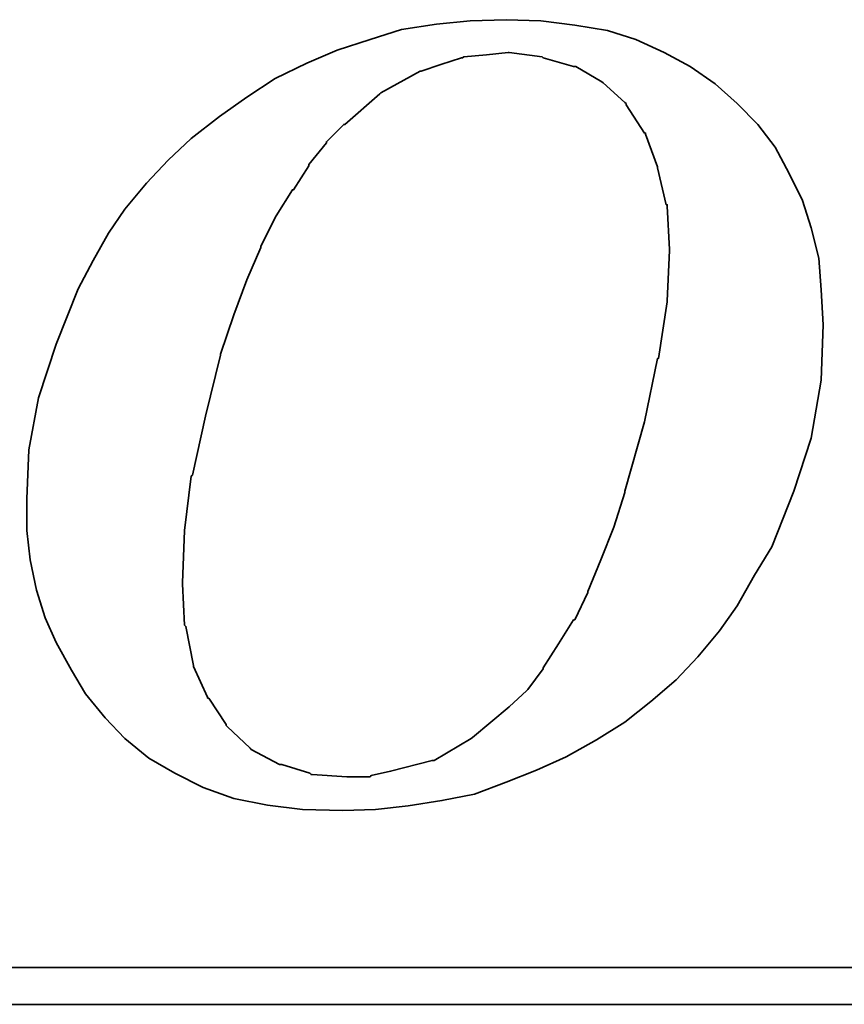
# Model space of a CAD drawing. Extents: x -283 to 368, y -132 to 87.
# Tile 42 of 48: x 345.3 to 346.79, y 30.24 to 32.02. Entities that reach past the tile are written whole.
import ezdxf

# ---------------------------------------------------------------- set-up
doc = ezdxf.new("R2010")
doc.units = 0
doc.header["$MEASUREMENT"] = 0
doc.layers.add('DIM', color=4, linetype='CONTINUOUS')
doc.layers.add('layer 1', color=7, linetype='CONTINUOUS')

# ---------------------------------------------------------------- blocks, each defined once
blk = doc.blocks.new('TBI MOTION logo(完整正式版)')
at = {"layer": 'layer 1', "color": 22, "lineweight": 35}
for points, knots in [([(35.79625, -6.98375), (35.79625, -6.98375), (36.23125, -7.43875), (36.23125, -7.43875), (36.23125, -7.43875), (36.23125, -7.43875), (36.75625, -7.87125), (36.75625, -7.87125), (36.75625, -7.87125), (36.75625, -7.87125), (37.33125, -8.20375), (37.33125, -8.20375), (37.33125, -8.20375), (37.33125, -8.20375), (37.95625, -8.51875), (37.95625, -8.51875), (37.95625, -8.51875), (37.95625, -8.51875), (38.62625, -8.75875), (38.62625, -8.75875), (38.62625, -8.75875), (38.62625, -8.75875), (39.37125, -8.90375), (39.37125, -8.90375), (39.37125, -8.90375), (39.37125, -8.90375), (40.14125, -8.99875), (40.14125, -8.99875), (40.14125, -8.99875), (40.14125, -8.99875), (41.02625, -9.02375), (41.02625, -9.02375), (41.02625, -9.02375), (41.02625, -9.02375), (41.74625, -8.99875), (41.74625, -8.99875), (41.74625, -8.99875), (41.74625, -8.99875), (42.46625, -8.92375), (42.46625, -8.92375), (42.46625, -8.92375), (42.46625, -8.92375), (43.21125, -8.80625), (43.21125, -8.80625), (43.21125, -8.80625), (43.21125, -8.80625), (43.93125, -8.66375), (43.93125, -8.66375), (43.93125, -8.66375), (43.93125, -8.66375), (44.62625, -8.39875), (44.62625, -8.39875), (44.62625, -8.39875), (44.62625, -8.39875), (45.29625, -8.13375), (45.29625, -8.13375), (45.29625, -8.13375), (45.29625, -8.13375), (45.94625, -7.84375), (45.94625, -7.84375), (45.94625, -7.84375), (45.94625, -7.84375), (46.61625, -7.46375), (46.61625, -7.46375), (46.61625, -7.46375), (46.61625, -7.46375), (47.24125, -7.07875), (47.24125, -7.07875), (47.24125, -7.07875), (47.24125, -7.07875), (47.81625, -6.62375), (47.81625, -6.62375), (47.81625, -6.62375), (47.81625, -6.62375), (48.36875, -6.14375), (48.36875, -6.14375), (48.36875, -6.14375), (48.36875, -6.14375), (48.84625, -5.64125), (48.84625, -5.64125), (48.84625, -5.64125), (48.84625, -5.64125), (49.32625, -5.06375), (49.32625, -5.06375), (49.32625, -5.06375), (49.32625, -5.06375), (49.71125, -4.51374), (49.71125, -4.51374), (49.71125, -4.51374), (49.71125, -4.51374), (50.09625, -3.83874), (50.09625, -3.83874), (50.09625, -3.83874), (50.09625, -3.83874), (50.48125, -3.21374), (50.48125, -3.21374), (50.48125, -3.21374), (50.48125, -3.21374), (50.96125, -1.99125), (50.96125, -1.99125), (50.96125, -1.99125), (50.96125, -1.99125), (51.34375, -0.81875), (51.34375, -0.81875), (51.34375, -0.81875), (51.34375, -0.81875), (51.56125, 0.45624), (51.56125, 0.45624), (51.56125, 0.45624), (51.56125, 0.45624), (51.60625, 1.67624), (51.60625, 1.67624), (51.60625, 1.67624), (51.60625, 1.67624), (51.56125, 2.44625), (51.56125, 2.44625), (51.56125, 2.44625), (51.56125, 2.44625), (51.51125, 3.14125), (51.51125, 3.14125), (51.51125, 3.14125), (51.51125, 3.14125), (51.34375, 3.81125), (51.34375, 3.81125), (51.34375, 3.81125), (51.34375, 3.81125), (51.15125, 4.41125), (51.15125, 4.41125), (51.15125, 4.41125), (51.15125, 4.41125), (50.86125, 5.01125), (50.86125, 5.01125), (50.86125, 5.01125), (50.86125, 5.01125), (50.55125, 5.58875), (50.55125, 5.58875), (50.55125, 5.58875), (50.55125, 5.58875), (50.16625, 6.09125), (50.16625, 6.09125), (50.16625, 6.09125), (50.16625, 6.09125), (49.71125, 6.54875), (49.71125, 6.54875), (49.71125, 6.54875), (49.71125, 6.54875), (49.23125, 6.98125), (49.23125, 6.98125), (49.23125, 6.98125), (49.23125, 6.98125), (48.67875, 7.36625), (48.67875, 7.36625), (48.67875, 7.36625), (48.67875, 7.36625), (48.10375, 7.67625), (48.10375, 7.67625), (48.10375, 7.67625), (48.10375, 7.67625), (47.48125, 7.96375), (47.48125, 7.96375), (47.48125, 7.96375), (47.48125, 7.96375), (46.85625, 8.15625), (46.85625, 8.15625), (46.85625, 8.15625), (46.85625, 8.15625), (46.13625, 8.27624), (46.13625, 8.27624), (46.13625, 8.27624), (46.13625, 8.27624), (45.39125, 8.37125), (45.39125, 8.37125), (45.39125, 8.37125), (45.39125, 8.37125), (44.62625, 8.39624), (44.62625, 8.39624), (44.62625, 8.39624), (44.62625, 8.39624), (43.83625, 8.37125), (43.83625, 8.37125), (43.83625, 8.37125), (43.83625, 8.37125), (43.09125, 8.30125), (43.09125, 8.30125), (43.09125, 8.30125), (43.09125, 8.30125), (42.32125, 8.18125), (42.32125, 8.18125), (42.32125, 8.18125), (42.32125, 8.18125), (41.62875, 7.96375), (41.62875, 7.96375), (41.62875, 7.96375), (41.62875, 7.96375), (40.90625, 7.72625), (40.90625, 7.72625), (40.90625, 7.72625), (40.90625, 7.72625), (40.23624, 7.43625), (40.23624, 7.43625), (40.23624, 7.43625), (40.23624, 7.43625), (39.54124, 7.10125), (39.54124, 7.10125), (39.54124, 7.10125), (39.54124, 7.10125), (38.91625, 6.69125), (38.91625, 6.69125), (38.91625, 6.69125), (38.91625, 6.69125), (38.31625, 6.26125), (38.31625, 6.26125), (38.31625, 6.26125), (38.31625, 6.26125), (37.69125, 5.78125), (37.69125, 5.78125), (37.69125, 5.78125), (37.69125, 5.78125), (37.18625, 5.30125), (37.18625, 5.30125), (37.18625, 5.30125), (37.18625, 5.30125), (36.70625, 4.79624), (36.70625, 4.79624), (36.70625, 4.79624), (36.70625, 4.79624), (36.23125, 4.22125), (36.23125, 4.22125), (36.23125, 4.22125), (36.23125, 4.22125), (35.87124, 3.69375), (35.87124, 3.69375), (35.87124, 3.69375), (35.87124, 3.69375), (35.53125, 3.09125), (35.53125, 3.09125), (35.53125, 3.09125), (35.53125, 3.09125), (35.19875, 2.47125), (35.19875, 2.47125), (35.19875, 2.47125), (35.19875, 2.47125), (34.71625, 1.24625), (34.71625, 1.24625), (34.71625, 1.24625), (34.71625, 1.24625), (34.33125, 0.06874), (34.33125, 0.06874), (34.33125, 0.06874), (34.33125, 0.06874), (34.11625, -1.07875), (34.11625, -1.07875), (34.11625, -1.07875), (34.11625, -1.07875), (34.07125, -2.15875), (34.07125, -2.15875), (34.07125, -2.15875), (34.07125, -2.15875), (34.07125, -2.85375), (34.07125, -2.85375), (34.07125, -2.85375), (34.07125, -2.85375), (34.14125, -3.50375), (34.14125, -3.50375), (34.14125, -3.50375), (34.14125, -3.50375), (34.28625, -4.17375), (34.28625, -4.17375), (34.28625, -4.17375), (34.28625, -4.17375), (34.47625, -4.77624), (34.47625, -4.77624), (34.47625, -4.77624), (34.47625, -4.77624), (34.71625, -5.32625), (34.71625, -5.32625), (34.71625, -5.32625), (34.71625, -5.32625), (35.05375, -5.92875), (35.05375, -5.92875), (35.05375, -5.92875), (35.05375, -5.92875), (35.36375, -6.45375), (35.36375, -6.45375), (35.36375, -6.45375), (35.36375, -6.45375), (35.79625, -6.98375), (35.79625, -6.98375)], [0, 0, 0, 0, 0.01388889, 0.01388889, 0.01388889, 0.01388889, 0.02777778, 0.02777778, 0.02777778, 0.02777778, 0.04166667, 0.04166667, 0.04166667, 0.04166667, 0.05555556, 0.05555556, 0.05555556, 0.05555556, 0.06944444, 0.06944444, 0.06944444, 0.06944444, 0.08333333, 0.08333333, 0.08333333, 0.08333333, 0.09722222, 0.09722222, 0.09722222, 0.09722222, 0.11111111, 0.11111111, 0.11111111, 0.11111111, 0.125, 0.125, 0.125, 0.125, 0.13888889, 0.13888889, 0.13888889, 0.13888889, 0.15277778, 0.15277778, 0.15277778, 0.15277778, 0.16666667, 0.16666667, 0.16666667, 0.16666667, 0.18055556, 0.18055556, 0.18055556, 0.18055556, 0.19444444, 0.19444444, 0.19444444, 0.19444444, 0.20833333, 0.20833333, 0.20833333, 0.20833333, 0.22222222, 0.22222222, 0.22222222, 0.22222222, 0.23611111, 0.23611111, 0.23611111, 0.23611111, 0.25, 0.25, 0.25, 0.25, 0.26388889, 0.26388889, 0.26388889, 0.26388889, 0.27777778, 0.27777778, 0.27777778, 0.27777778, 0.29166667, 0.29166667, 0.29166667, 0.29166667, 0.30555556, 0.30555556, 0.30555556, 0.30555556, 0.31944444, 0.31944444, 0.31944444, 0.31944444, 0.33333333, 0.33333333, 0.33333333, 0.33333333, 0.34722222, 0.34722222, 0.34722222, 0.34722222, 0.36111111, 0.36111111, 0.36111111, 0.36111111, 0.375, 0.375, 0.375, 0.375, 0.38888889, 0.38888889, 0.38888889, 0.38888889, 0.40277778, 0.40277778, 0.40277778, 0.40277778, 0.41666667, 0.41666667, 0.41666667, 0.41666667, 0.43055556, 0.43055556, 0.43055556, 0.43055556, 0.44444444, 0.44444444, 0.44444444, 0.44444444, 0.45833333, 0.45833333, 0.45833333, 0.45833333, 0.47222222, 0.47222222, 0.47222222, 0.47222222, 0.48611111, 0.48611111, 0.48611111, 0.48611111, 0.5, 0.5, 0.5, 0.5, 0.51388889, 0.51388889, 0.51388889, 0.51388889, 0.52777778, 0.52777778, 0.52777778, 0.52777778, 0.54166667, 0.54166667, 0.54166667, 0.54166667, 0.55555556, 0.55555556, 0.55555556, 0.55555556, 0.56944444, 0.56944444, 0.56944444, 0.56944444, 0.58333333, 0.58333333, 0.58333333, 0.58333333, 0.59722222, 0.59722222, 0.59722222, 0.59722222, 0.61111111, 0.61111111, 0.61111111, 0.61111111, 0.625, 0.625, 0.625, 0.625, 0.63888889, 0.63888889, 0.63888889, 0.63888889, 0.65277778, 0.65277778, 0.65277778, 0.65277778, 0.66666667, 0.66666667, 0.66666667, 0.66666667, 0.68055556, 0.68055556, 0.68055556, 0.68055556, 0.69444444, 0.69444444, 0.69444444, 0.69444444, 0.70833333, 0.70833333, 0.70833333, 0.70833333, 0.72222222, 0.72222222, 0.72222222, 0.72222222, 0.73611111, 0.73611111, 0.73611111, 0.73611111, 0.75, 0.75, 0.75, 0.75, 0.76388889, 0.76388889, 0.76388889, 0.76388889, 0.77777778, 0.77777778, 0.77777778, 0.77777778, 0.79166667, 0.79166667, 0.79166667, 0.79166667, 0.80555556, 0.80555556, 0.80555556, 0.80555556, 0.81944444, 0.81944444, 0.81944444, 0.81944444, 0.83333333, 0.83333333, 0.83333333, 0.83333333, 0.84722222, 0.84722222, 0.84722222, 0.84722222, 0.86111111, 0.86111111, 0.86111111, 0.86111111, 0.875, 0.875, 0.875, 0.875, 0.88888889, 0.88888889, 0.88888889, 0.88888889, 0.90277778, 0.90277778, 0.90277778, 0.90277778, 0.91666667, 0.91666667, 0.91666667, 0.91666667, 0.93055556, 0.93055556, 0.93055556, 0.93055556, 0.94444444, 0.94444444, 0.94444444, 0.94444444, 0.95833333, 0.95833333, 0.95833333, 0.95833333, 0.97222222, 0.97222222, 0.97222222, 0.97222222, 0.98611111, 0.98611111, 0.98611111, 0.98611111, 1, 1, 1, 1]), ([(38.33875, 1.03124), (38.33875, 1.03124), (38.62625, 1.89625), (38.62625, 1.89625), (38.62625, 1.89625), (38.62625, 1.89625), (38.91625, 2.66375), (38.91625, 2.66375), (38.91625, 2.66375), (38.91625, 2.66375), (39.22625, 3.38125), (39.22625, 3.38125), (39.22625, 3.38125), (39.22625, 3.38125), (39.22625, 3.40624), (39.22625, 3.40624), (39.22625, 3.40624), (39.22625, 3.40624), (39.56124, 4.07624), (39.56124, 4.07624), (39.56124, 4.07624), (39.56124, 4.07624), (39.92125, 4.65125), (39.92125, 4.65125), (39.92125, 4.65125), (39.92125, 4.65125), (39.94625, 4.65125), (39.94625, 4.65125), (39.94625, 4.65125), (39.94625, 4.65125), (40.28125, 5.17875), (40.28125, 5.17875), (40.28125, 5.17875), (40.28125, 5.17875), (40.28125, 5.20375), (40.28125, 5.20375), (40.28125, 5.20375), (40.28125, 5.20375), (40.66875, 5.68625), (40.66875, 5.68625), (40.66875, 5.68625), (40.66875, 5.68625), (40.66875, 5.70625), (40.66875, 5.70625), (40.66875, 5.70625), (40.66875, 5.70625), (41.05124, 6.09125), (41.05124, 6.09125), (41.05124, 6.09125), (41.05124, 6.09125), (41.07625, 6.09125), (41.07625, 6.09125), (41.07625, 6.09125), (41.07625, 6.09125), (41.84125, 6.76625), (41.84125, 6.76625), (41.84125, 6.76625), (41.84125, 6.76625), (41.86625, 6.78625), (41.86625, 6.78625), (41.86625, 6.78625), (41.86625, 6.78625), (42.73125, 7.26624), (42.73125, 7.26624), (42.73125, 7.26624), (42.73125, 7.26624), (42.75625, 7.26624), (42.75625, 7.26624), (42.75625, 7.26624), (42.75625, 7.26624), (43.18625, 7.41125), (43.18625, 7.41125), (43.18625, 7.41125), (43.18625, 7.41125), (43.64125, 7.55625), (43.64125, 7.55625), (43.64125, 7.55625), (43.64125, 7.55625), (43.66625, 7.55625), (43.66625, 7.55625), (43.66625, 7.55625), (43.66625, 7.55625), (43.69125, 7.58124), (43.69125, 7.58124), (43.69125, 7.58124), (43.69125, 7.58124), (44.19125, 7.62625), (44.19125, 7.62625), (44.19125, 7.62625), (44.19125, 7.62625), (44.67125, 7.67625), (44.67125, 7.67625), (44.67125, 7.67625), (44.67125, 7.67625), (44.69625, 7.67625), (44.69625, 7.67625), (44.69625, 7.67625), (44.69625, 7.67625), (45.41875, 7.58124), (45.41875, 7.58124), (45.41875, 7.58124), (45.41875, 7.58124), (45.44125, 7.55625), (45.44125, 7.55625), (45.44125, 7.55625), (45.44125, 7.55625), (46.11125, 7.36625), (46.11125, 7.36625), (46.11125, 7.36625), (46.11125, 7.36625), (46.13625, 7.36625), (46.13625, 7.36625), (46.13625, 7.36625), (46.13625, 7.36625), (46.15875, 7.36625), (46.15875, 7.36625), (46.15875, 7.36625), (46.15875, 7.36625), (46.73625, 7.02624), (46.73625, 7.02624), (46.73625, 7.02624), (46.73625, 7.02624), (46.76125, 7.00624), (46.76125, 7.00624), (46.76125, 7.00624), (46.76125, 7.00624), (47.24125, 6.57124), (47.24125, 6.57124), (47.24125, 6.57124), (47.24125, 6.57124), (47.26625, 6.54875), (47.26625, 6.54875), (47.26625, 6.54875), (47.26625, 6.54875), (47.26625, 6.52375), (47.26625, 6.52375), (47.26625, 6.52375), (47.26625, 6.52375), (47.67375, 5.89875), (47.67375, 5.89875), (47.67375, 5.89875), (47.67375, 5.89875), (47.69625, 5.89875), (47.69625, 5.89875), (47.69625, 5.89875), (47.69625, 5.89875), (47.69625, 5.87625), (47.69625, 5.87625), (47.69625, 5.87625), (47.69625, 5.87625), (47.96125, 5.15625), (47.96125, 5.15625), (47.96125, 5.15625), (47.96125, 5.15625), (47.96125, 5.13125), (47.96125, 5.13125), (47.96125, 5.13125), (47.96125, 5.13125), (48.15125, 4.31875), (48.15125, 4.31875), (48.15125, 4.31875), (48.15125, 4.31875), (48.17625, 4.31875), (48.17625, 4.31875), (48.17625, 4.31875), (48.17625, 4.31875), (48.17625, 4.29125), (48.17625, 4.29125), (48.17625, 4.29125), (48.17625, 4.29125), (48.22625, 3.33125), (48.22625, 3.33125), (48.22625, 3.33125), (48.22625, 3.33125), (48.22625, 3.30875), (48.22625, 3.30875), (48.22625, 3.30875), (48.22625, 3.30875), (48.17625, 2.20624), (48.17625, 2.20624), (48.17625, 2.20624), (48.17625, 2.20624), (48.17625, 2.18124), (48.17625, 2.18124), (48.17625, 2.18124), (48.17625, 2.18124), (47.98375, 0.93624), (47.98375, 0.93624), (47.98375, 0.93624), (47.98375, 0.93624), (47.96125, 0.93624), (47.96125, 0.93624), (47.96125, 0.93624), (47.96125, 0.93624), (47.67375, -0.45874), (47.67375, -0.45874), (47.67375, -0.45874), (47.67375, -0.45874), (47.24125, -1.99125), (47.24125, -1.99125), (47.24125, -1.99125), (47.24125, -1.99125), (47.24125, -2.01874), (47.24125, -2.01874), (47.24125, -2.01874), (47.24125, -2.01874), (47.00125, -2.78375), (47.00125, -2.78375), (47.00125, -2.78375), (47.00125, -2.78375), (46.71125, -3.50375), (46.71125, -3.50375), (46.71125, -3.50375), (46.71125, -3.50375), (46.42625, -4.19875), (46.42625, -4.19875), (46.42625, -4.19875), (46.42625, -4.19875), (46.42625, -4.22375), (46.42625, -4.22375), (46.42625, -4.22375), (46.42625, -4.22375), (46.13625, -4.82374), (46.13625, -4.82374), (46.13625, -4.82374), (46.13625, -4.82374), (46.11125, -4.82374), (46.11125, -4.82374), (46.11125, -4.82374), (46.11125, -4.82374), (45.77625, -5.35125), (45.77625, -5.35125), (45.77625, -5.35125), (45.77625, -5.35125), (45.44125, -5.87875), (45.44125, -5.87875), (45.44125, -5.87875), (45.44125, -5.87875), (45.44125, -5.90375), (45.44125, -5.90375), (45.44125, -5.90375), (45.44125, -5.90375), (45.10625, -6.35875), (45.10625, -6.35875), (45.10625, -6.35875), (45.10625, -6.35875), (45.08125, -6.38375), (45.08125, -6.38375), (45.08125, -6.38375), (45.08125, -6.38375), (44.69625, -6.74375), (44.69625, -6.74375), (44.69625, -6.74375), (44.69625, -6.74375), (43.88375, -7.41625), (43.88375, -7.41625), (43.88375, -7.41625), (43.88375, -7.41625), (43.85625, -7.43875), (43.85625, -7.43875), (43.85625, -7.43875), (43.85625, -7.43875), (43.04125, -7.91875), (43.04125, -7.91875), (43.04125, -7.91875), (43.04125, -7.91875), (43.01625, -7.91875), (43.01625, -7.91875), (43.01625, -7.91875), (43.01625, -7.91875), (42.99625, -7.91875), (42.99625, -7.91875), (42.99625, -7.91875), (42.99625, -7.91875), (42.08125, -8.15875), (42.08125, -8.15875), (42.08125, -8.15875), (42.08125, -8.15875), (41.65125, -8.25625), (41.65125, -8.25625), (41.65125, -8.25625), (41.65125, -8.25625), (41.62875, -8.27875), (41.62875, -8.27875), (41.62875, -8.27875), (41.62875, -8.27875), (41.60125, -8.27875), (41.60125, -8.27875), (41.60125, -8.27875), (41.60125, -8.27875), (41.12125, -8.27875), (41.12125, -8.27875), (41.12125, -8.27875), (41.12125, -8.27875), (40.35624, -8.23125), (40.35624, -8.23125), (40.35624, -8.23125), (40.35624, -8.23125), (40.33125, -8.23125), (40.33125, -8.23125), (40.33125, -8.23125), (40.33125, -8.23125), (40.30625, -8.20375), (40.30625, -8.20375), (40.30625, -8.20375), (40.30625, -8.20375), (39.68375, -8.01375), (39.68375, -8.01375), (39.68375, -8.01375), (39.68375, -8.01375), (39.66124, -8.01375), (39.66124, -8.01375), (39.66124, -8.01375), (39.66124, -8.01375), (39.63625, -8.01375), (39.63625, -8.01375), (39.63625, -8.01375), (39.63625, -8.01375), (39.01125, -7.67875), (39.01125, -7.67875), (39.01125, -7.67875), (39.01125, -7.67875), (38.98875, -7.65375), (38.98875, -7.65375), (38.98875, -7.65375), (38.98875, -7.65375), (38.48625, -7.17375), (38.48625, -7.17375), (38.48625, -7.17375), (38.48625, -7.17375), (38.45875, -7.14875), (38.45875, -7.14875), (38.45875, -7.14875), (38.45875, -7.14875), (38.45875, -7.12875), (38.45875, -7.12875), (38.45875, -7.12875), (38.45875, -7.12875), (38.07625, -6.54875), (38.07625, -6.54875), (38.07625, -6.54875), (38.07625, -6.54875), (38.05125, -6.54875), (38.05125, -6.54875), (38.05125, -6.54875), (38.05125, -6.54875), (38.05125, -6.52875), (38.05125, -6.52875), (38.05125, -6.52875), (38.05125, -6.52875), (37.74125, -5.85375), (37.74125, -5.85375), (37.74125, -5.85375), (37.74125, -5.85375), (37.74125, -5.82875), (37.74125, -5.82875), (37.74125, -5.82875), (37.74125, -5.82875), (37.57375, -4.96875), (37.57375, -4.96875), (37.57375, -4.96875), (37.57375, -4.96875), (37.54625, -4.94375), (37.54625, -4.94375), (37.54625, -4.94375), (37.54625, -4.94375), (37.50125, -4.03375), (37.50125, -4.03375), (37.50125, -4.03375), (37.50125, -4.03375), (37.50125, -4.00875), (37.50125, -4.00875), (37.50125, -4.00875), (37.50125, -4.00875), (37.54625, -2.85375), (37.54625, -2.85375), (37.54625, -2.85375), (37.54625, -2.85375), (37.69125, -1.65875), (37.69125, -1.65875), (37.69125, -1.65875), (37.69125, -1.65875), (37.71624, -1.63375), (37.71624, -1.63375), (37.71624, -1.63375), (37.71624, -1.63375), (38.00375, -0.33875), (38.00375, -0.33875), (38.00375, -0.33875), (38.00375, -0.33875), (38.33875, 1.00624), (38.33875, 1.00624), (38.33875, 1.00624), (38.33875, 1.00624), (38.33875, 1.03124), (38.33875, 1.03124)], [0, 0, 0, 0, 0.01010101, 0.01010101, 0.01010101, 0.01010101, 0.02020202, 0.02020202, 0.02020202, 0.02020202, 0.03030303, 0.03030303, 0.03030303, 0.03030303, 0.04040404, 0.04040404, 0.04040404, 0.04040404, 0.05050505, 0.05050505, 0.05050505, 0.05050505, 0.06060606, 0.06060606, 0.06060606, 0.06060606, 0.07070707, 0.07070707, 0.07070707, 0.07070707, 0.08080808, 0.08080808, 0.08080808, 0.08080808, 0.09090909, 0.09090909, 0.09090909, 0.09090909, 0.1010101, 0.1010101, 0.1010101, 0.1010101, 0.11111111, 0.11111111, 0.11111111, 0.11111111, 0.12121212, 0.12121212, 0.12121212, 0.12121212, 0.13131313, 0.13131313, 0.13131313, 0.13131313, 0.14141414, 0.14141414, 0.14141414, 0.14141414, 0.15151515, 0.15151515, 0.15151515, 0.15151515, 0.16161616, 0.16161616, 0.16161616, 0.16161616, 0.17171717, 0.17171717, 0.17171717, 0.17171717, 0.18181818, 0.18181818, 0.18181818, 0.18181818, 0.19191919, 0.19191919, 0.19191919, 0.19191919, 0.2020202, 0.2020202, 0.2020202, 0.2020202, 0.21212121, 0.21212121, 0.21212121, 0.21212121, 0.22222222, 0.22222222, 0.22222222, 0.22222222, 0.23232323, 0.23232323, 0.23232323, 0.23232323, 0.24242424, 0.24242424, 0.24242424, 0.24242424, 0.25252525, 0.25252525, 0.25252525, 0.25252525, 0.26262626, 0.26262626, 0.26262626, 0.26262626, 0.27272727, 0.27272727, 0.27272727, 0.27272727, 0.28282828, 0.28282828, 0.28282828, 0.28282828, 0.29292929, 0.29292929, 0.29292929, 0.29292929, 0.3030303, 0.3030303, 0.3030303, 0.3030303, 0.31313131, 0.31313131, 0.31313131, 0.31313131, 0.32323232, 0.32323232, 0.32323232, 0.32323232, 0.33333333, 0.33333333, 0.33333333, 0.33333333, 0.34343434, 0.34343434, 0.34343434, 0.34343434, 0.35353535, 0.35353535, 0.35353535, 0.35353535, 0.36363636, 0.36363636, 0.36363636, 0.36363636, 0.37373737, 0.37373737, 0.37373737, 0.37373737, 0.38383838, 0.38383838, 0.38383838, 0.38383838, 0.39393939, 0.39393939, 0.39393939, 0.39393939, 0.4040404, 0.4040404, 0.4040404, 0.4040404, 0.41414141, 0.41414141, 0.41414141, 0.41414141, 0.42424242, 0.42424242, 0.42424242, 0.42424242, 0.43434343, 0.43434343, 0.43434343, 0.43434343, 0.44444444, 0.44444444, 0.44444444, 0.44444444, 0.45454545, 0.45454545, 0.45454545, 0.45454545, 0.46464646, 0.46464646, 0.46464646, 0.46464646, 0.47474747, 0.47474747, 0.47474747, 0.47474747, 0.48484848, 0.48484848, 0.48484848, 0.48484848, 0.49494949, 0.49494949, 0.49494949, 0.49494949, 0.50505051, 0.50505051, 0.50505051, 0.50505051, 0.51515152, 0.51515152, 0.51515152, 0.51515152, 0.52525253, 0.52525253, 0.52525253, 0.52525253, 0.53535354, 0.53535354, 0.53535354, 0.53535354, 0.54545455, 0.54545455, 0.54545455, 0.54545455, 0.55555556, 0.55555556, 0.55555556, 0.55555556, 0.56565657, 0.56565657, 0.56565657, 0.56565657, 0.57575758, 0.57575758, 0.57575758, 0.57575758, 0.58585859, 0.58585859, 0.58585859, 0.58585859, 0.5959596, 0.5959596, 0.5959596, 0.5959596, 0.60606061, 0.60606061, 0.60606061, 0.60606061, 0.61616162, 0.61616162, 0.61616162, 0.61616162, 0.62626263, 0.62626263, 0.62626263, 0.62626263, 0.63636364, 0.63636364, 0.63636364, 0.63636364, 0.64646465, 0.64646465, 0.64646465, 0.64646465, 0.65656566, 0.65656566, 0.65656566, 0.65656566, 0.66666667, 0.66666667, 0.66666667, 0.66666667, 0.67676768, 0.67676768, 0.67676768, 0.67676768, 0.68686869, 0.68686869, 0.68686869, 0.68686869, 0.6969697, 0.6969697, 0.6969697, 0.6969697, 0.70707071, 0.70707071, 0.70707071, 0.70707071, 0.71717172, 0.71717172, 0.71717172, 0.71717172, 0.72727273, 0.72727273, 0.72727273, 0.72727273, 0.73737374, 0.73737374, 0.73737374, 0.73737374, 0.74747475, 0.74747475, 0.74747475, 0.74747475, 0.75757576, 0.75757576, 0.75757576, 0.75757576, 0.76767677, 0.76767677, 0.76767677, 0.76767677, 0.77777778, 0.77777778, 0.77777778, 0.77777778, 0.78787879, 0.78787879, 0.78787879, 0.78787879, 0.7979798, 0.7979798, 0.7979798, 0.7979798, 0.80808081, 0.80808081, 0.80808081, 0.80808081, 0.81818182, 0.81818182, 0.81818182, 0.81818182, 0.82828283, 0.82828283, 0.82828283, 0.82828283, 0.83838384, 0.83838384, 0.83838384, 0.83838384, 0.84848485, 0.84848485, 0.84848485, 0.84848485, 0.85858586, 0.85858586, 0.85858586, 0.85858586, 0.86868687, 0.86868687, 0.86868687, 0.86868687, 0.87878788, 0.87878788, 0.87878788, 0.87878788, 0.88888889, 0.88888889, 0.88888889, 0.88888889, 0.8989899, 0.8989899, 0.8989899, 0.8989899, 0.90909091, 0.90909091, 0.90909091, 0.90909091, 0.91919192, 0.91919192, 0.91919192, 0.91919192, 0.92929293, 0.92929293, 0.92929293, 0.92929293, 0.93939394, 0.93939394, 0.93939394, 0.93939394, 0.94949495, 0.94949495, 0.94949495, 0.94949495, 0.95959596, 0.95959596, 0.95959596, 0.95959596, 0.96969697, 0.96969697, 0.96969697, 0.96969697, 0.97979798, 0.97979798, 0.97979798, 0.97979798, 0.98989899, 0.98989899, 0.98989899, 0.98989899, 1, 1, 1, 1]), ([(75.90875, -9.47875), (75.90875, -9.47875), (75.90875, -12.28625), (75.90875, -12.28625), (75.90875, -12.28625), (75.90875, -12.28625), (75.90875, -12.47875), (75.90875, -12.47875), (75.90875, -12.47875), (75.90875, -12.47875), (75.71625, -12.47875), (75.71625, -12.47875), (75.71625, -12.47875), (75.71625, -12.47875), (-88.32875, -12.47875), (-88.32875, -12.47875), (-88.32875, -12.47875), (-88.32875, -12.47875), (-88.32875, -13.29375), (-88.32875, -13.29375), (-88.32875, -13.29375), (-88.32875, -13.29375), (82.89125, -13.29375), (82.89125, -13.29375), (82.89125, -13.29375), (82.89125, -13.29375), (75.90875, -9.47875), (75.90875, -9.47875)], [0, 0, 0, 0, 0.14285714, 0.14285714, 0.14285714, 0.14285714, 0.28571429, 0.28571429, 0.28571429, 0.28571429, 0.42857143, 0.42857143, 0.42857143, 0.42857143, 0.57142857, 0.57142857, 0.57142857, 0.57142857, 0.71428571, 0.71428571, 0.71428571, 0.71428571, 0.85714286, 0.85714286, 0.85714286, 0.85714286, 1, 1, 1, 1])]:
    blk.add_open_spline(points, degree=3, knots=knots, dxfattribs=at)

msp = doc.modelspace()

# ---------------------------------------------------------------- block references
at = {"layer": 'DIM', "color": 7, "xscale": 0.0817309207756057, "yscale": 0.0817309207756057, "zscale": 0.0817309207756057}
msp.add_blockref('TBI MOTION logo(完整正式版)', (342.5328, 31.3298), dxfattribs=at)

doc.saveas('drawing.dxf')
